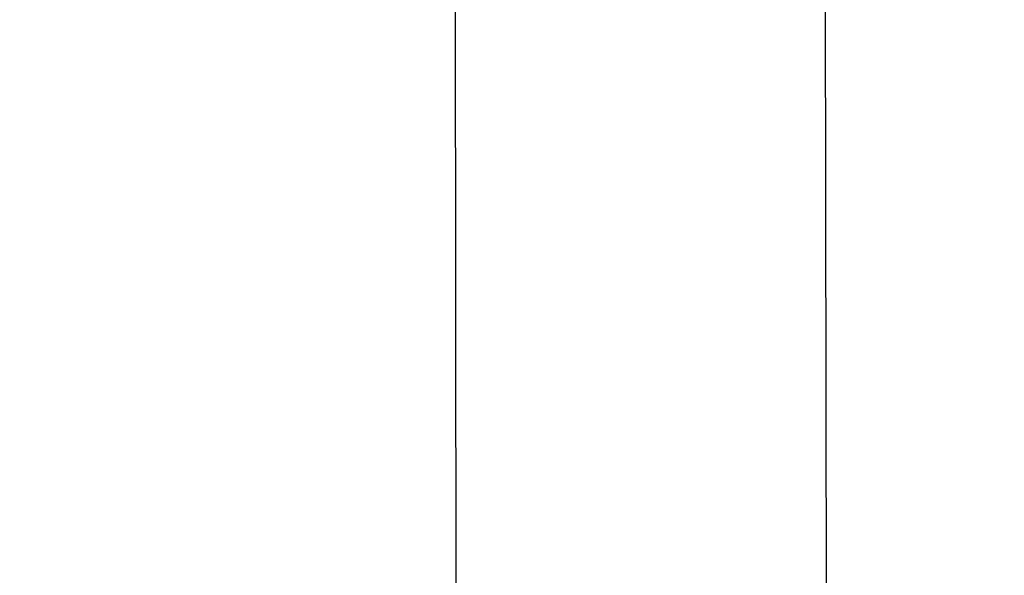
# Model space of a CAD drawing. Header units: inches. Extents: x 0 to 277, y 0 to 179.
# Tile 41 of 94: x 92.902 to 94.564, y 60.761 to 61.7. Entities that reach past the tile are written whole.
import ezdxf

# ---------------------------------------------------------------- set-up
doc = ezdxf.new("R2010")
doc.units = ezdxf.units.IN
doc.header["$LTSCALE"] = 15.20914
doc.header["$MEASUREMENT"] = 0
doc.linetypes.add('HIDDEN', pattern=[0.2, 0.1, -0.1])
doc.layers.get('0').update_dxf_attribs({"linetype": 'CONTINUOUS'})
doc.layers.add('02___PRT_ALL_AXES', color=7, linetype='CONTINUOUS')
doc.layers.add('DIMENSIONS', color=7, linetype='CONTINUOUS')
doc.styles.get("Standard").update_dxf_attribs({"font": 'txt', "width": 0.8})
doc.dimstyles.new('DIMSTYLE_3', dxfattribs={"dimtxt": 1.268784, "dimasz": 1.626646, "dimexe": 0.09, "dimexo": 0.07, "dimgap": 0.039, "dimtad": 0, "dimtih": 1, "dimtoh": 1, "dimzin": 4, "dimdsep": 46, "dimtxsty": 'Standard', "dimblk": '_FILLED', "dimblk1": '_FILLED', "dimblk2": '_FILLED', "dimcen": 0.09, "dimadec": 0, "dimazin": 0, "dimtfac": 1, "dimtofl": 0, "dimtmove": 0, "dimatfit": 3, "dimldrblk": '_FILLED', "dimfxl": 0, "dimtolj": 1, "dimtzin": 4, "dimarcsym": 0})

# ---------------------------------------------------------------- blocks, each defined once
blk = doc.blocks.new('_FILLED')
at = {"color": 0, "linetype": 'ByBlock'}
blk.add_solid([(0, 0), (-1, 0.2), (-1, -0.2)], dxfattribs=at)
blk = doc.blocks.new('*D13')
at = {"layer": 'DIMENSIONS', "color": 2, "linetype": 'Continuous'}
for p, q in [((91.0932, 109.8409), (87.8399, 109.8409)), ((94.7182, 109.8409), (97.8426, 109.8409))]:
    blk.add_line(p, q, dxfattribs=at)
at = {"layer": 'DIMENSIONS', "color": 2, "linetype": 'Continuous', "xscale": 1.6266460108, "yscale": 1.6266460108, "zscale": 1.6266460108}
blk.add_blockref('_FILLED', (91.0932, 109.8409), dxfattribs=at)
at = {"layer": 'DIMENSIONS', "color": 2, "linetype": 'Continuous', "xscale": 1.6266460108, "yscale": 1.6266460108, "zscale": 1.6266460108, "rotation": 180}
blk.add_blockref('_FILLED', (94.7182, 109.8409), dxfattribs=at)
at = {"layer": 'DIMENSIONS', "color": 2, "linetype": 'Continuous', "insert": (98.477, 110.4753), "char_height": 1.26878, "width": 4.060108, "attachment_point": 1, "line_spacing_factor": 0.9}
blk.add_mtext('3.63', dxfattribs=at)

msp = doc.modelspace()

# ---------------------------------------------------------------- linework, layer by layer
at = {"layer": '02___PRT_ALL_AXES', "color": 8, "linetype": 'HIDDEN'}
for p, q in [((93.593, 89.2318), (93.6397, 59.7318)), ((94.218, 89.2328), (94.2647, 59.7328))]:
    msp.add_line(p, q, dxfattribs=at)

# ---------------------------------------------------------------- dimensions: what is measured, and where the dimension line sits
at = {"layer": 'DIMENSIONS', "color": 2, "linetype": 'Continuous'}
dim = msp.add_linear_dim(base=(91.0932079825, 109.8408984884), p1=(94.7182079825, 120.0444787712), p2=(91.0932079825, 58.7934787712), angle=180, dimstyle='DIMSTYLE_3', dxfattribs=at)
dim.commit()
dim.dimension.update_dxf_attribs({"geometry": '*D13', "text_midpoint": (100.5070499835, 109.8408984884), "dimtype": 160})

doc.saveas('drawing.dxf')
